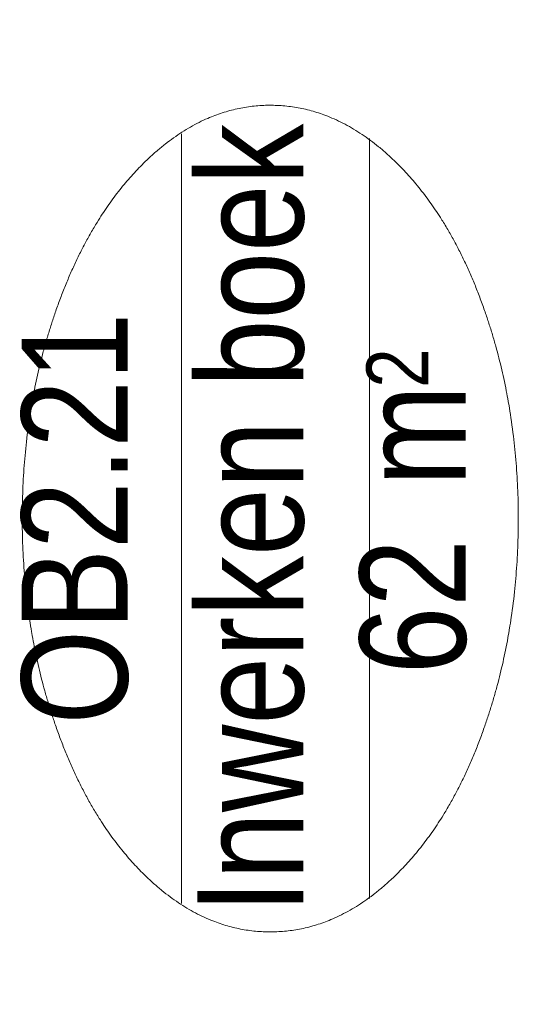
# Model space of a CAD drawing. Header units: millimetres. Extents: x -46954 to 169732, y -26853 to 94136.
# Tile 141 of 174: x 27151 to 27931, y 80481 to 82022. Entities that reach past the tile are written whole.
import ezdxf
from ezdxf.enums import TextEntityAlignment as Align

# ---------------------------------------------------------------- set-up
doc = ezdxf.new("R2010")
doc.units = ezdxf.units.MM
doc.header["$LTSCALE"] = 400
doc.layers.add('Ruimtenummers', color=5, linetype='Continuous', lineweight=25)
doc.styles.add('Arial Narrow', font='ARIALN.TTF', dxfattribs={"height": 222.25})

# ---------------------------------------------------------------- blocks, each defined once
blk = doc.blocks.new('Ruimtenummer UV 50')
at = {"layer": 'Ruimtenummers', "color": 8, "lineweight": 5}
for p, q in [((602.2, 156.5), (-602.3, 156.5)), ((594.7, -137.5), (-594.8, -137.5))]:
    blk.add_line(p, q, dxfattribs=at)
blk.add_open_spline([(-323.4, 353.8), (-173.3, 405.8), (173.3, 405.8), (323.4, 353.8), (473.5, 301.8), (560.1, 211.8), (646.8, 121.7), (646.8, 17.7), (646.8, -86.3), (560.1, -176.3), (473.5, -266.4), (323.4, -318.4), (173.3, -370.4), (-173.3, -370.4), (-323.4, -318.4), (-473.5, -266.4), (-560.2, -176.3), (-646.8, -86.3), (-646.8, 17.7), (-646.8, 121.7), (-560.2, 211.8), (-473.5, 301.8), (-323.4, 353.8)], degree=2, knots=[0, 0, 0, 0.09962, 0.19924, 0.19924, 0.283607, 0.283607, 0.349619, 0.349619, 0.415638, 0.415638, 0.5, 0.5, 0.59962, 0.69924, 0.69924, 0.783607, 0.783607, 0.849619, 0.849619, 0.915638, 0.915638, 1, 1, 1], dxfattribs=at)
at = {"layer": 'Ruimtenummers', "attachment_point": 2, "style": 'Arial Narrow'}
for s, insert, char_height in [(' 2', (220.1, -132.8), 96.8), (' m', (103.6, -122.2), 165.95)]:
    blk.add_mtext(s, dxfattribs=dict(at, insert=insert, char_height=char_height))
at = {"layer": 'Ruimtenummers', "style": 'Arial Narrow'}
for tag, p in [('Nummer', (0, 406.9)), ('Naam', (0, 131.7)), ('Oppervlak', (-137.9, -122.2))]:
    blk.add_attdef(tag, text='', height=165.9, dxfattribs=at).set_placement(p, align=Align.TOP_CENTER)

msp = doc.modelspace()

# ---------------------------------------------------------------- block references
at = {"layer": 'Ruimtenummers', "rotation": 90}
msp.add_blockref('Ruimtenummer UV 50', (27560.96676, 81241.19671), dxfattribs=at).add_auto_attribs({'Nummer': 'OB2.21', 'Naam': 'Inwerken boek', 'Oppervlak': '62'})

doc.saveas('drawing.dxf')
